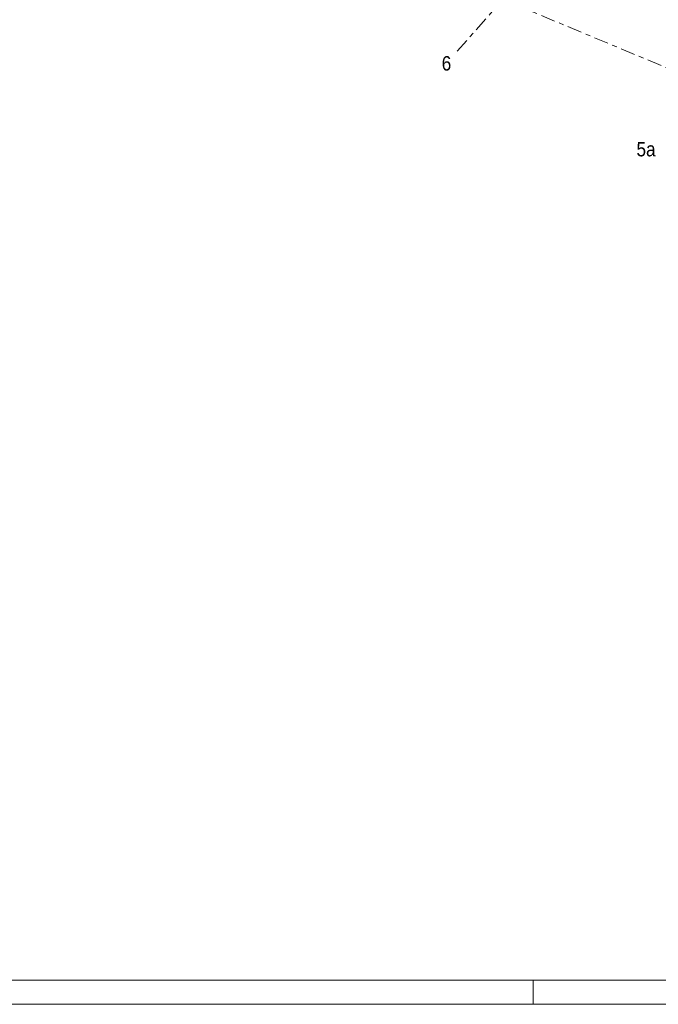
# Model space of a CAD drawing. Header units: millimetres. Extents: x -698 to 216, y -34 to 576.
# Tile 2 of 88: x -521 to -388, y -34 to 171. Entities that reach past the tile are written whole.
import ezdxf

# ---------------------------------------------------------------- set-up
doc = ezdxf.new("R2010")
doc.units = ezdxf.units.MM
doc.linetypes.add('XKITLINE00', pattern=[0])
doc.linetypes.add('XKITLINE03', pattern=[6, 3, -1, 1, -1])
doc.layers.add('Arkusz rysunku', color=3, linetype='Continuous', lineweight=0)
doc.layers.add('Spoina', color=1, linetype='Continuous', lineweight=0)
doc.styles.add('ARIAL', font='ARIAL.TTF')

msp = doc.modelspace()

# ---------------------------------------------------------------- linework, layer by layer
at = {"layer": 'Arkusz rysunku', "linetype": 'XKITLINE00', "lineweight": 0}
for p, q in [((-693.02, -28.51), (210.98, -28.51)), ((-414.02, -33.51), (-414.02, -28.51)), ((-698.02, -33.51), (215.98, -33.51))]:
    msp.add_line(p, q, dxfattribs=at)
at = {"layer": 'Spoina', "linetype": 'XKITLINE03', "lineweight": 0}
for p, q in [((-429.84, 164.79), (-229.25, 392.33)), ((-517.54, 216.18), (-143.43, 59.91))]:
    msp.add_line(p, q, dxfattribs=at)

# ---------------------------------------------------------------- texts
at = {"layer": 'Spoina', "style": 'ARIAL', "width": 0.85}
for s, p in [('6', (-433.07, 160.79)), ('5a', (-392.55, 142.93))]:
    msp.add_text(s, height=3, dxfattribs=at).set_placement(p)

doc.saveas('drawing.dxf')
